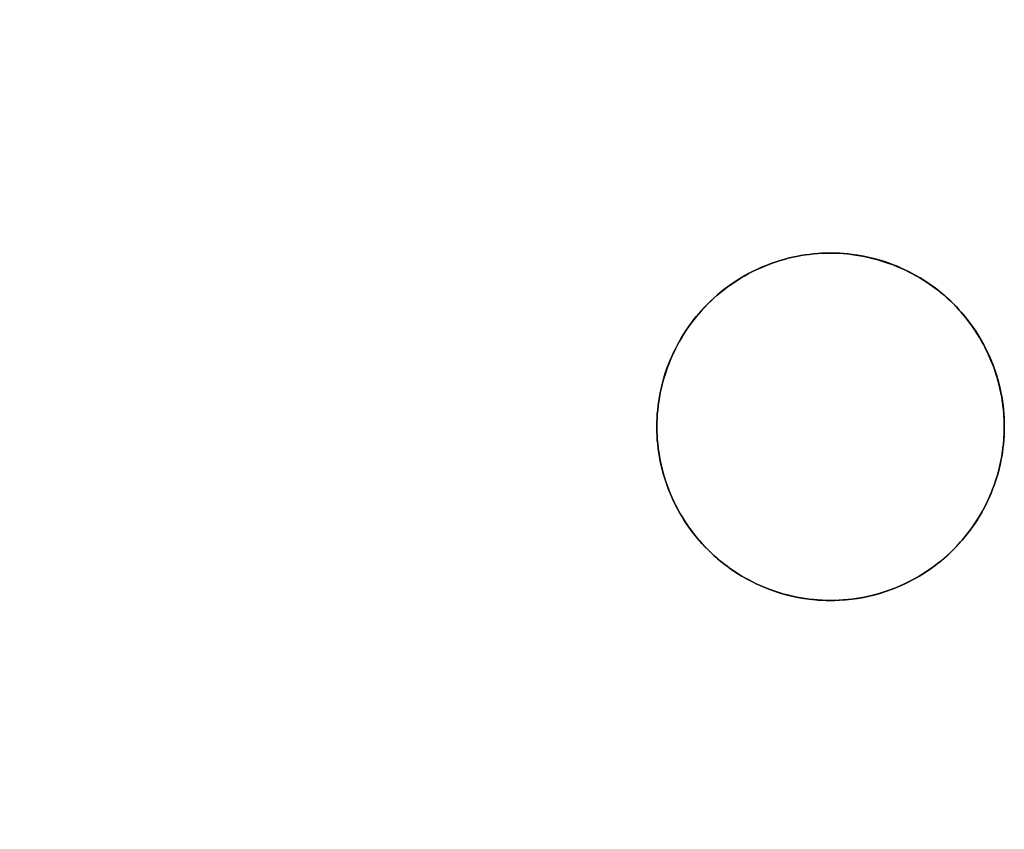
# Model space of a CAD drawing. Header units: millimetres. Extents: x -88 to 88, y -12 to 103.
# Tile 80 of 256: x -84.5 to -80.25, y 23.96 to 27.46. Entities that reach past the tile are written whole.
import ezdxf

# ---------------------------------------------------------------- set-up
doc = ezdxf.new("R2010")
doc.units = ezdxf.units.MM
doc.layers.add('TOP', color=7, linetype='Continuous', true_color=0xc80000)

msp = doc.modelspace()

# ---------------------------------------------------------------- linework, layer by layer
at = {"layer": 'TOP', "color": 254, "true_color": 0xcad1ee, "extrusion": (0.999999, -0.001241, -4.41575e-05)}
msp.add_lwpolyline([(6.7429, 8.921), (55.6592, 10.6616)], dxfattribs=at)
at = {"layer": 'TOP', "color": 254, "true_color": 0xcad1ee}
for points in [[(-80.25, 25.7), (-80.2504, 25.7259), (-80.2518, 25.7517), (-80.254, 25.7775), (-80.2571, 25.8032), (-80.2611, 25.8288), (-80.266, 25.8542), (-80.2718, 25.8795), (-80.2784, 25.9045), (-80.2859, 25.9293), (-80.2943, 25.9538), (-80.3034, 25.978), (-80.3134, 26.0019), (-80.3243, 26.0254), (-80.3359, 26.0485), (-80.3483, 26.0713), (-80.3615, 26.0935), (-80.3755, 26.1153), (-80.3902, 26.1366), (-80.4056, 26.1574), (-80.4218, 26.1777), (-80.4386, 26.1973), (-80.4561, 26.2164), (-80.4743, 26.2349), (-80.493, 26.2527), (-80.5124, 26.2699), (-80.5324, 26.2864), (-80.5529, 26.3022), (-80.574, 26.3172), (-80.5955, 26.3316), (-80.6176, 26.3452), (-80.64, 26.358), (-80.663, 26.37), (-80.6863, 26.3812), (-80.71, 26.3917), (-80.734, 26.4013), (-80.7584, 26.41), (-80.7831, 26.4179), (-80.808, 26.425), (-80.8331, 26.4312), (-80.8584, 26.4365), (-80.884, 26.441), (-80.9096, 26.4445), (-80.9353, 26.4472), (-80.9612, 26.449), (-80.9871, 26.4499), (-81.0129, 26.4499), (-81.0388, 26.449), (-81.0647, 26.4472), (-81.0904, 26.4445), (-81.116, 26.441), (-81.1416, 26.4365), (-81.1669, 26.4312), (-81.192, 26.425), (-81.2169, 26.4179), (-81.2416, 26.41), (-81.266, 26.4013), (-81.29, 26.3917), (-81.3137, 26.3812), (-81.337, 26.37), (-81.36, 26.358), (-81.3824, 26.3452), (-81.4045, 26.3316), (-81.426, 26.3172), (-81.4471, 26.3022), (-81.4676, 26.2864), (-81.4876, 26.2699), (-81.507, 26.2527), (-81.5257, 26.2349), (-81.5439, 26.2164), (-81.5614, 26.1973), (-81.5782, 26.1777), (-81.5944, 26.1574), (-81.6098, 26.1366), (-81.6245, 26.1153), (-81.6385, 26.0935), (-81.6517, 26.0713), (-81.6641, 26.0485), (-81.6757, 26.0254), (-81.6866, 26.0019), (-81.6966, 25.978), (-81.7057, 25.9538), (-81.7141, 25.9293), (-81.7216, 25.9045), (-81.7282, 25.8795), (-81.734, 25.8542), (-81.7389, 25.8288), (-81.7429, 25.8032), (-81.746, 25.7775), (-81.7482, 25.7517), (-81.7496, 25.7259), (-81.75, 25.7)], [(-81.75, 25.7), (-81.7496, 25.6741), (-81.7482, 25.6483), (-81.746, 25.6225), (-81.7429, 25.5968), (-81.7389, 25.5712), (-81.734, 25.5458), (-81.7282, 25.5205), (-81.7216, 25.4955), (-81.7141, 25.4707), (-81.7057, 25.4462), (-81.6966, 25.422), (-81.6866, 25.3981), (-81.6757, 25.3746), (-81.6641, 25.3515), (-81.6517, 25.3287), (-81.6385, 25.3065), (-81.6245, 25.2847), (-81.6098, 25.2634), (-81.5944, 25.2426), (-81.5782, 25.2223), (-81.5614, 25.2027), (-81.5439, 25.1836), (-81.5257, 25.1651), (-81.507, 25.1473), (-81.4876, 25.1301), (-81.4676, 25.1136), (-81.4471, 25.0978), (-81.426, 25.0828), (-81.4045, 25.0684), (-81.3824, 25.0548), (-81.36, 25.042), (-81.337, 25.03), (-81.3137, 25.0188), (-81.29, 25.0083), (-81.266, 24.9987), (-81.2416, 24.99), (-81.2169, 24.9821), (-81.192, 24.975), (-81.1669, 24.9688), (-81.1416, 24.9635), (-81.116, 24.959), (-81.0904, 24.9555), (-81.0647, 24.9528), (-81.0388, 24.951), (-81.0129, 24.9501), (-80.9871, 24.9501), (-80.9612, 24.951), (-80.9353, 24.9528), (-80.9096, 24.9555), (-80.884, 24.959), (-80.8584, 24.9635), (-80.8331, 24.9688), (-80.808, 24.975), (-80.7831, 24.9821), (-80.7584, 24.99), (-80.734, 24.9987), (-80.71, 25.0083), (-80.6863, 25.0188), (-80.663, 25.03), (-80.64, 25.042), (-80.6176, 25.0548), (-80.5955, 25.0684), (-80.574, 25.0828), (-80.5529, 25.0978), (-80.5324, 25.1136), (-80.5124, 25.1301), (-80.493, 25.1473), (-80.4743, 25.1651), (-80.4561, 25.1836), (-80.4386, 25.2027), (-80.4218, 25.2223), (-80.4056, 25.2426), (-80.3902, 25.2634), (-80.3755, 25.2847), (-80.3615, 25.3065), (-80.3483, 25.3287), (-80.3359, 25.3515), (-80.3243, 25.3746), (-80.3134, 25.3981), (-80.3034, 25.422), (-80.2943, 25.4462), (-80.2859, 25.4707), (-80.2784, 25.4955), (-80.2718, 25.5205), (-80.266, 25.5458), (-80.2611, 25.5712), (-80.2571, 25.5968), (-80.254, 25.6225), (-80.2518, 25.6483), (-80.2504, 25.6741), (-80.25, 25.7)]]:
    msp.add_lwpolyline(points, dxfattribs=at)
at = {"layer": 'TOP', "color": 254, "true_color": 0xcad1ee, "extrusion": (1, 0, 0)}
for points in [[(26.45, 12.4743), (24.95, 12.421)], [(26.45, 12.4744), (26.45, 12.7749)], [(24.95, 12.4211), (24.95, 12.7216)]]:
    msp.add_lwpolyline(points, dxfattribs=at)
at = {"layer": 'TOP', "color": 254, "true_color": 0xcad1ee, "extrusion": (-3.48965e-18, 1, 1.71758e-09)}
msp.add_lwpolyline([(81.75, 12.7168), (81.75, 12.4164)], dxfattribs=at)
at = {"layer": 'TOP', "color": 254, "true_color": 0xcad1ee, "extrusion": (-9.81429e-07, 1, -4.08849e-08)}
msp.add_lwpolyline([(81.75, 12.4163), (80.25, 12.4788)], dxfattribs=at)
at = {"layer": 'TOP', "color": 254, "true_color": 0xcad1ee, "extrusion": (-8.81453e-18, 1, 2.75479e-09)}
msp.add_lwpolyline([(80.25, 12.4789), (80.25, 12.7793)], dxfattribs=at)
at = {"layer": 'TOP', "color": 254, "true_color": 0xcad1ee}
for points in [[(-80.25, 25.7, 12.4789), (-80.2502, 25.719, 12.4795), (-80.251, 25.7378, 12.4802), (-80.2521, 25.7566, 12.4808), (-80.2538, 25.7752, 12.4814), (-80.2559, 25.7938, 12.482), (-80.2584, 25.8121, 12.4825), (-80.2614, 25.8304, 12.483), (-80.2648, 25.8485, 12.4835), (-80.2687, 25.8664, 12.484), (-80.273, 25.8842, 12.4845), (-80.2777, 25.9018, 12.4849), (-80.2828, 25.9192, 12.4853), (-80.2883, 25.9365, 12.4857), (-80.2942, 25.9536, 12.4861), (-80.3004, 25.9704, 12.4864), (-80.3071, 25.9871, 12.4867), (-80.3145, 26.0042, 12.487), (-80.3222, 26.0211, 12.4873), (-80.3304, 26.0378, 12.4876), (-80.3389, 26.0542, 12.4878), (-80.3478, 26.0704, 12.488), (-80.3572, 26.0863, 12.4882), (-80.3668, 26.102, 12.4883), (-80.3769, 26.1174, 12.4885), (-80.3873, 26.1325, 12.4886), (-80.398, 26.1474, 12.4887), (-80.4092, 26.162, 12.4887), (-80.4206, 26.1762, 12.4888), (-80.4324, 26.1902, 12.4888), (-80.4445, 26.2039, 12.4887), (-80.457, 26.2173, 12.4887), (-80.4697, 26.2304, 12.4886), (-80.4828, 26.2431, 12.4886), (-80.4962, 26.2556, 12.4884), (-80.5099, 26.2677, 12.4883), (-80.5239, 26.2795, 12.4881), (-80.5382, 26.2909, 12.488), (-80.5527, 26.302, 12.4877), (-80.5676, 26.3128, 12.4875), (-80.5827, 26.3232, 12.4873), (-80.5981, 26.3332, 12.487), (-80.6138, 26.3429, 12.4867), (-80.6297, 26.3522, 12.4863), (-80.6459, 26.3611, 12.486), (-80.6623, 26.3697, 12.4856), (-80.679, 26.3778, 12.4852), (-80.6959, 26.3856, 12.4848), (-80.713, 26.3929, 12.4843), (-80.7297, 26.3996, 12.4839), (-80.7466, 26.4059, 12.4834), (-80.7636, 26.4118, 12.4829), (-80.7809, 26.4173, 12.4824), (-80.7984, 26.4224, 12.4818), (-80.816, 26.4271, 12.4813), (-80.8338, 26.4313, 12.4807), (-80.8517, 26.4352, 12.4801), (-80.8698, 26.4386, 12.4794), (-80.8881, 26.4416, 12.4788), (-80.9065, 26.4442, 12.4781), (-80.925, 26.4462, 12.4774), (-80.9437, 26.4479, 12.4767), (-80.9624, 26.4491, 12.476), (-80.9813, 26.4498, 12.4752), (-81.0003, 26.45, 12.4744), (-81.0187, 26.4498, 12.4736), (-81.0371, 26.4491, 12.4729), (-81.0554, 26.4479, 12.472), (-81.0738, 26.4463, 12.4712), (-81.0921, 26.4443, 12.4704), (-81.1103, 26.4418, 12.4695), (-81.1285, 26.4389, 12.4687), (-81.1466, 26.4355, 12.4678), (-81.1646, 26.4317, 12.4669), (-81.1825, 26.4274, 12.466), (-81.2003, 26.4227, 12.4651), (-81.218, 26.4176, 12.4642), (-81.2355, 26.412, 12.4632), (-81.2529, 26.4061, 12.4623), (-81.2702, 26.3996, 12.4614), (-81.2872, 26.3928, 12.4604), (-81.3042, 26.3856, 12.4594), (-81.3209, 26.3779, 12.4585), (-81.3374, 26.3698, 12.4575), (-81.3537, 26.3613, 12.4565), (-81.3698, 26.3524, 12.4555), (-81.3857, 26.3432, 12.4545), (-81.4014, 26.3335, 12.4535), (-81.4168, 26.3235, 12.4525), (-81.432, 26.313, 12.4515), (-81.4469, 26.3023, 12.4505), (-81.4615, 26.2911, 12.4495), (-81.4759, 26.2796, 12.4485), (-81.49, 26.2678, 12.4475), (-81.5038, 26.2556, 12.4465), (-81.5173, 26.2431, 12.4455), (-81.5304, 26.2302, 12.4445), (-81.5433, 26.2171, 12.4434), (-81.5558, 26.2036, 12.4424), (-81.568, 26.1898, 12.4414), (-81.5798, 26.1757, 12.4404), (-81.5913, 26.1613, 12.4395), (-81.6024, 26.1467, 12.4385), (-81.6132, 26.1318, 12.4375), (-81.6236, 26.1166, 12.4365), (-81.6336, 26.1012, 12.4355), (-81.6433, 26.0855, 12.4346), (-81.6526, 26.0696, 12.4336), (-81.6614, 26.0535, 12.4327), (-81.6699, 26.0372, 12.4318), (-81.678, 26.0206, 12.4308), (-81.6857, 26.0039, 12.4299), (-81.6929, 25.987, 12.429), (-81.6997, 25.9699, 12.4281), (-81.7062, 25.9526, 12.4272), (-81.7121, 25.9352, 12.4264), (-81.7177, 25.9177, 12.4255), (-81.7228, 25.9, 12.4247), (-81.7275, 25.8822, 12.4238), (-81.7317, 25.8643, 12.423), (-81.7355, 25.8463, 12.4222), (-81.7389, 25.8282, 12.4214), (-81.7418, 25.81, 12.4207), (-81.7443, 25.7918, 12.4199), (-81.7464, 25.7735, 12.4192), (-81.748, 25.7552, 12.4184), (-81.7491, 25.7368, 12.4177), (-81.7498, 25.7184, 12.4171), (-81.75, 25.7, 12.4164)], [(-81.75, 25.7, 12.7168), (-81.7498, 25.7184, 12.7175), (-81.7491, 25.7368, 12.7182), (-81.748, 25.7552, 12.7189), (-81.7464, 25.7735, 12.7196), (-81.7443, 25.7918, 12.7204), (-81.7418, 25.81, 12.7211), (-81.7389, 25.8282, 12.7219), (-81.7355, 25.8463, 12.7227), (-81.7317, 25.8643, 12.7235), (-81.7275, 25.8822, 12.7243), (-81.7228, 25.9, 12.7251), (-81.7177, 25.9177, 12.726), (-81.7121, 25.9352, 12.7268), (-81.7062, 25.9526, 12.7277), (-81.6998, 25.9699, 12.7286), (-81.6929, 25.987, 12.7295), (-81.6857, 26.0039, 12.7304), (-81.678, 26.0206, 12.7313), (-81.6699, 26.0372, 12.7322), (-81.6614, 26.0535, 12.7331), (-81.6526, 26.0696, 12.7341), (-81.6433, 26.0855, 12.735), (-81.6336, 26.1012, 12.736), (-81.6236, 26.1166, 12.737), (-81.6132, 26.1318, 12.7379), (-81.6024, 26.1467, 12.7389), (-81.5913, 26.1614, 12.7399), (-81.5798, 26.1757, 12.7409), (-81.5679, 26.1898, 12.7419), (-81.5558, 26.2036, 12.7429), (-81.5432, 26.2171, 12.7439), (-81.5304, 26.2303, 12.7449), (-81.5172, 26.2431, 12.7459), (-81.5037, 26.2556, 12.7469), (-81.49, 26.2678, 12.7479), (-81.4759, 26.2797, 12.7489), (-81.4615, 26.2911, 12.75), (-81.4469, 26.3023, 12.751), (-81.432, 26.3131, 12.752), (-81.4168, 26.3235, 12.753), (-81.4014, 26.3335, 12.754), (-81.3857, 26.3432, 12.755), (-81.3698, 26.3524, 12.756), (-81.3537, 26.3613, 12.757), (-81.3374, 26.3698, 12.7579), (-81.3209, 26.3779, 12.7589), (-81.3042, 26.3856, 12.7599), (-81.2872, 26.3928, 12.7608), (-81.2702, 26.3996, 12.7618), (-81.2529, 26.4061, 12.7628), (-81.2355, 26.412, 12.7637), (-81.218, 26.4176, 12.7646), (-81.2003, 26.4227, 12.7655), (-81.1825, 26.4274, 12.7665), (-81.1646, 26.4317, 12.7674), (-81.1466, 26.4355, 12.7682), (-81.1285, 26.4389, 12.7691), (-81.1103, 26.4418, 12.77), (-81.0921, 26.4443, 12.7708), (-81.0738, 26.4463, 12.7717), (-81.0555, 26.4479, 12.7725), (-81.0371, 26.4491, 12.7733), (-81.0187, 26.4498, 12.7741), (-81.0003, 26.45, 12.7749), (-80.9813, 26.4498, 12.7756), (-80.9625, 26.4491, 12.7764), (-80.9437, 26.4479, 12.7771), (-80.9251, 26.4463, 12.7779), (-80.9066, 26.4442, 12.7786), (-80.8882, 26.4416, 12.7792), (-80.8699, 26.4386, 12.7799), (-80.8519, 26.4352, 12.7805), (-80.8339, 26.4314, 12.7811), (-80.8161, 26.4271, 12.7817), (-80.7985, 26.4224, 12.7823), (-80.7811, 26.4173, 12.7828), (-80.7638, 26.4118, 12.7833), (-80.7468, 26.406, 12.7838), (-80.7299, 26.3997, 12.7843), (-80.7132, 26.393, 12.7848), (-80.6961, 26.3857, 12.7852), (-80.6792, 26.3779, 12.7856), (-80.6625, 26.3698, 12.786), (-80.6461, 26.3612, 12.7864), (-80.6299, 26.3523, 12.7868), (-80.614, 26.343, 12.7871), (-80.5983, 26.3334, 12.7874), (-80.5829, 26.3233, 12.7877), (-80.5678, 26.3129, 12.788), (-80.5529, 26.3022, 12.7882), (-80.5383, 26.2911, 12.7884), (-80.524, 26.2796, 12.7886), (-80.51, 26.2678, 12.7888), (-80.4963, 26.2557, 12.7889), (-80.483, 26.2433, 12.789), (-80.4699, 26.2305, 12.7891), (-80.4571, 26.2175, 12.7892), (-80.4447, 26.2041, 12.7892), (-80.4325, 26.1904, 12.7892), (-80.4207, 26.1764, 12.7892), (-80.4093, 26.1621, 12.7892), (-80.3982, 26.1476, 12.7891), (-80.3874, 26.1327, 12.789), (-80.377, 26.1176, 12.7889), (-80.367, 26.1022, 12.7888), (-80.3573, 26.0865, 12.7886), (-80.348, 26.0706, 12.7884), (-80.339, 26.0544, 12.7882), (-80.3305, 26.038, 12.788), (-80.3223, 26.0214, 12.7878), (-80.3146, 26.0044, 12.7875), (-80.3072, 25.9873, 12.7872), (-80.3005, 25.9706, 12.7869), (-80.2942, 25.9538, 12.7865), (-80.2883, 25.9367, 12.7862), (-80.2828, 25.9194, 12.7858), (-80.2777, 25.902, 12.7854), (-80.273, 25.8843, 12.7849), (-80.2687, 25.8665, 12.7845), (-80.2649, 25.8486, 12.784), (-80.2614, 25.8305, 12.7835), (-80.2584, 25.8122, 12.783), (-80.2559, 25.7938, 12.7824), (-80.2538, 25.7753, 12.7818), (-80.2521, 25.7566, 12.7813), (-80.251, 25.7379, 12.7806), (-80.2502, 25.719, 12.78), (-80.25, 25.7, 12.7793)], [(-80.25, 25.7, 12.4789), (-80.2502, 25.7184, 12.4795), (-80.2509, 25.7369, 12.4802), (-80.2521, 25.7553, 12.4808), (-80.2537, 25.7736, 12.4813), (-80.2558, 25.7919, 12.4819), (-80.2583, 25.8101, 12.4825), (-80.2613, 25.8283, 12.483), (-80.2648, 25.8464, 12.4835), (-80.2686, 25.8643, 12.484), (-80.2729, 25.8822, 12.4844), (-80.2777, 25.9, 12.4848), (-80.2828, 25.9176, 12.4853), (-80.2884, 25.9351, 12.4857), (-80.2944, 25.9525, 12.486), (-80.3008, 25.9698, 12.4864), (-80.3077, 25.9868, 12.4867), (-80.3149, 26.0037, 12.487), (-80.3226, 26.0204, 12.4873), (-80.3306, 26.037, 12.4875), (-80.339, 26.0533, 12.4878), (-80.3479, 26.0694, 12.488), (-80.3571, 26.0854, 12.4882), (-80.3667, 26.101, 12.4883), (-80.3767, 26.1165, 12.4884), (-80.387, 26.1317, 12.4886), (-80.3978, 26.1466, 12.4886), (-80.4089, 26.1613, 12.4887), (-80.4203, 26.1757, 12.4887), (-80.4321, 26.1898, 12.4888), (-80.4443, 26.2037, 12.4887), (-80.4568, 26.2172, 12.4887), (-80.4697, 26.2304, 12.4886), (-80.4829, 26.2432, 12.4886), (-80.4964, 26.2558, 12.4884), (-80.5103, 26.2679, 12.4883), (-80.5244, 26.2798, 12.4881), (-80.5388, 26.2912, 12.4879), (-80.5535, 26.3023, 12.4877), (-80.5684, 26.313, 12.4875), (-80.5836, 26.3234, 12.4872), (-80.5991, 26.3334, 12.4869), (-80.6148, 26.343, 12.4866), (-80.6307, 26.3522, 12.4863), (-80.6468, 26.361, 12.4859), (-80.6631, 26.3694, 12.4856), (-80.6797, 26.3775, 12.4852), (-80.6964, 26.3851, 12.4847), (-80.7133, 26.3924, 12.4843), (-80.7304, 26.3992, 12.4838), (-80.7476, 26.4056, 12.4833), (-80.765, 26.4116, 12.4828), (-80.7825, 26.4172, 12.4823), (-80.8001, 26.4224, 12.4818), (-80.8179, 26.4271, 12.4812), (-80.8358, 26.4314, 12.4806), (-80.8538, 26.4352, 12.48), (-80.8718, 26.4387, 12.4794), (-80.89, 26.4417, 12.4787), (-80.9082, 26.4442, 12.478), (-80.9265, 26.4463, 12.4774), (-80.9448, 26.4479, 12.4767), (-80.9632, 26.4491, 12.4759), (-80.9816, 26.4498, 12.4752), (-81.0001, 26.45, 12.4744), (-81.0185, 26.4498, 12.4736), (-81.0369, 26.4491, 12.4729), (-81.0553, 26.448, 12.4721), (-81.0736, 26.4464, 12.4712), (-81.0919, 26.4444, 12.4704), (-81.1101, 26.4419, 12.4696), (-81.1282, 26.439, 12.4687), (-81.1463, 26.4356, 12.4678), (-81.1643, 26.4318, 12.4669), (-81.1822, 26.4275, 12.466), (-81.1999, 26.4229, 12.4651), (-81.2176, 26.4177, 12.4642), (-81.2351, 26.4122, 12.4633), (-81.2525, 26.4062, 12.4623), (-81.2698, 26.3998, 12.4614), (-81.2869, 26.3929, 12.4604), (-81.3038, 26.3857, 12.4595), (-81.3205, 26.378, 12.4585), (-81.3371, 26.37, 12.4575), (-81.3534, 26.3615, 12.4565), (-81.3695, 26.3526, 12.4555), (-81.3854, 26.3433, 12.4545), (-81.4011, 26.3337, 12.4535), (-81.4165, 26.3236, 12.4525), (-81.4317, 26.3132, 12.4515), (-81.4466, 26.3024, 12.4505), (-81.4613, 26.2913, 12.4495), (-81.4757, 26.2798, 12.4485), (-81.4898, 26.268, 12.4475), (-81.5036, 26.2558, 12.4465), (-81.517, 26.2433, 12.4455), (-81.5302, 26.2305, 12.4445), (-81.543, 26.2173, 12.4435), (-81.5555, 26.2038, 12.4425), (-81.5676, 26.19, 12.4415), (-81.5794, 26.1759, 12.4405), (-81.5909, 26.1615, 12.4395), (-81.6019, 26.1469, 12.4385), (-81.6127, 26.1319, 12.4375), (-81.623, 26.1167, 12.4365), (-81.633, 26.1012, 12.4356), (-81.6426, 26.0855, 12.4346), (-81.6518, 26.0696, 12.4337), (-81.6606, 26.0534, 12.4327), (-81.6691, 26.037, 12.4318), (-81.6771, 26.0205, 12.4308), (-81.6848, 26.0037, 12.4299), (-81.6921, 25.9868, 12.429), (-81.6989, 25.9697, 12.4281), (-81.7054, 25.9524, 12.4272), (-81.7114, 25.935, 12.4264), (-81.717, 25.9174, 12.4255), (-81.7222, 25.8998, 12.4247), (-81.7269, 25.882, 12.4238), (-81.7313, 25.8641, 12.423), (-81.7351, 25.8461, 12.4222), (-81.7386, 25.828, 12.4214), (-81.7416, 25.8098, 12.4207), (-81.7441, 25.7916, 12.4199), (-81.7462, 25.7734, 12.4192), (-81.7479, 25.7551, 12.4184), (-81.7491, 25.7367, 12.4177), (-81.7498, 25.7184, 12.4171), (-81.75, 25.7, 12.4164)], [(-81.75, 25.7, 12.7168), (-81.7498, 25.7184, 12.7175), (-81.7491, 25.7368, 12.7182), (-81.748, 25.7551, 12.7189), (-81.7464, 25.7735, 12.7196), (-81.7443, 25.7918, 12.7203), (-81.7418, 25.81, 12.7211), (-81.7389, 25.8282, 12.7219), (-81.7356, 25.8463, 12.7227), (-81.7317, 25.8643, 12.7235), (-81.7275, 25.8822, 12.7243), (-81.7228, 25.9, 12.7251), (-81.7177, 25.9176, 12.7259), (-81.7122, 25.9352, 12.7268), (-81.7062, 25.9526, 12.7277), (-81.6998, 25.9698, 12.7285), (-81.693, 25.9869, 12.7294), (-81.6857, 26.0039, 12.7303), (-81.678, 26.0207, 12.7313), (-81.6699, 26.0372, 12.7322), (-81.6614, 26.0536, 12.7331), (-81.6526, 26.0697, 12.7341), (-81.6433, 26.0856, 12.735), (-81.6337, 26.1012, 12.736), (-81.6237, 26.1166, 12.737), (-81.6133, 26.1318, 12.7379), (-81.6025, 26.1466, 12.7389), (-81.5914, 26.1613, 12.7399), (-81.5799, 26.1756, 12.7409), (-81.5681, 26.1897, 12.7419), (-81.5559, 26.2035, 12.7429), (-81.5433, 26.217, 12.7439), (-81.5304, 26.2303, 12.7449), (-81.5172, 26.2432, 12.7459), (-81.5037, 26.2557, 12.7469), (-81.4899, 26.2679, 12.7479), (-81.4758, 26.2798, 12.749), (-81.4614, 26.2913, 12.75), (-81.4468, 26.3024, 12.751), (-81.4319, 26.3132, 12.752), (-81.4168, 26.3236, 12.753), (-81.4014, 26.3336, 12.754), (-81.3857, 26.3432, 12.755), (-81.3699, 26.3525, 12.756), (-81.3538, 26.3613, 12.757), (-81.3374, 26.3698, 12.7579), (-81.3209, 26.3779, 12.7589), (-81.3041, 26.3856, 12.7599), (-81.2871, 26.3929, 12.7609), (-81.2701, 26.3997, 12.7618), (-81.2528, 26.4061, 12.7628), (-81.2354, 26.4121, 12.7637), (-81.2179, 26.4176, 12.7646), (-81.2002, 26.4227, 12.7656), (-81.1824, 26.4274, 12.7665), (-81.1645, 26.4317, 12.7674), (-81.1465, 26.4355, 12.7683), (-81.1284, 26.4389, 12.7691), (-81.1103, 26.4418, 12.77), (-81.092, 26.4443, 12.7708), (-81.0737, 26.4463, 12.7717), (-81.0554, 26.4479, 12.7725), (-81.0371, 26.4491, 12.7733), (-81.0187, 26.4498, 12.7741), (-81.0003, 26.45, 12.7749), (-80.9819, 26.4498, 12.7756), (-80.9636, 26.4491, 12.7764), (-80.9452, 26.4479, 12.7771), (-80.9269, 26.4463, 12.7778), (-80.9086, 26.4442, 12.7785), (-80.8904, 26.4416, 12.7791), (-80.8722, 26.4386, 12.7798), (-80.8542, 26.4352, 12.7804), (-80.8362, 26.4313, 12.781), (-80.8183, 26.427, 12.7816), (-80.8004, 26.4222, 12.7822), (-80.7828, 26.417, 12.7827), (-80.7652, 26.4114, 12.7833), (-80.7478, 26.4054, 12.7838), (-80.7305, 26.399, 12.7843), (-80.7134, 26.3921, 12.7847), (-80.6964, 26.3848, 12.7852), (-80.6796, 26.3772, 12.7856), (-80.6631, 26.3691, 12.786), (-80.6467, 26.3607, 12.7864), (-80.6305, 26.3518, 12.7867), (-80.6146, 26.3426, 12.7871), (-80.5988, 26.333, 12.7874), (-80.5834, 26.323, 12.7877), (-80.5681, 26.3127, 12.7879), (-80.5532, 26.302, 12.7882), (-80.5385, 26.2909, 12.7884), (-80.5241, 26.2794, 12.7886), (-80.51, 26.2677, 12.7887), (-80.4962, 26.2555, 12.7889), (-80.4827, 26.243, 12.789), (-80.4695, 26.2302, 12.7891), (-80.4567, 26.217, 12.7892), (-80.4442, 26.2036, 12.7892), (-80.432, 26.1898, 12.7892), (-80.4202, 26.1757, 12.7892), (-80.4087, 26.1613, 12.7892), (-80.3975, 26.1466, 12.7891), (-80.3868, 26.1317, 12.789), (-80.3764, 26.1165, 12.7889), (-80.3663, 26.1011, 12.7888), (-80.3567, 26.0854, 12.7886), (-80.3474, 26.0695, 12.7884), (-80.3385, 26.0534, 12.7882), (-80.33, 26.0371, 12.788), (-80.322, 26.0205, 12.7877), (-80.3143, 26.0038, 12.7875), (-80.307, 25.9869, 12.7872), (-80.3002, 25.9698, 12.7868), (-80.2938, 25.9525, 12.7865), (-80.2878, 25.9351, 12.7861), (-80.2822, 25.9175, 12.7857), (-80.2771, 25.8999, 12.7853), (-80.2724, 25.8821, 12.7849), (-80.2682, 25.8642, 12.7844), (-80.2644, 25.8463, 12.7839), (-80.261, 25.8282, 12.7834), (-80.2581, 25.8101, 12.7829), (-80.2556, 25.7919, 12.7824), (-80.2536, 25.7736, 12.7818), (-80.252, 25.7553, 12.7812), (-80.2509, 25.7369, 12.7806), (-80.2502, 25.7185, 12.78), (-80.25, 25.7, 12.7793)], [(-81.75, 25.7, 12.4164), (-81.7498, 25.6816, 12.4158), (-81.7491, 25.6632, 12.4151), (-81.748, 25.6448, 12.4145), (-81.7464, 25.6265, 12.4139), (-81.7443, 25.6082, 12.4134), (-81.7418, 25.5899, 12.4128), (-81.7389, 25.5718, 12.4123), (-81.7355, 25.5537, 12.4118), (-81.7317, 25.5357, 12.4113), (-81.7275, 25.5177, 12.4109), (-81.7228, 25.4999, 12.4105), (-81.7177, 25.4823, 12.4101), (-81.7121, 25.4647, 12.4097), (-81.7061, 25.4473, 12.4093), (-81.6997, 25.43, 12.409), (-81.6929, 25.4129, 12.4086), (-81.6856, 25.396, 12.4083), (-81.678, 25.3793, 12.4081), (-81.6699, 25.3627, 12.4078), (-81.6614, 25.3464, 12.4076), (-81.6525, 25.3303, 12.4074), (-81.6432, 25.3144, 12.4072), (-81.6336, 25.2987, 12.4071), (-81.6235, 25.2833, 12.4069), (-81.6131, 25.2681, 12.4068), (-81.6023, 25.2532, 12.4067), (-81.5912, 25.2385, 12.4067), (-81.5796, 25.2241, 12.4066), (-81.5678, 25.21, 12.4066), (-81.5556, 25.1962, 12.4067), (-81.5431, 25.1827, 12.4067), (-81.5302, 25.1695, 12.4068), (-81.517, 25.1567, 12.4069), (-81.5035, 25.1442, 12.407), (-81.4897, 25.132, 12.4071), (-81.4756, 25.1201, 12.4073), (-81.4612, 25.1086, 12.4075), (-81.4466, 25.0975, 12.4077), (-81.4316, 25.0867, 12.408), (-81.4164, 25.0763, 12.4082), (-81.401, 25.0663, 12.4085), (-81.3853, 25.0566, 12.4089), (-81.3694, 25.0473, 12.4092), (-81.3533, 25.0385, 12.4096), (-81.337, 25.03, 12.4099), (-81.3204, 25.0219, 12.4104), (-81.3037, 25.0142, 12.4108), (-81.2868, 25.007, 12.4112), (-81.2697, 25.0002, 12.4117), (-81.2524, 24.9938, 12.4122), (-81.235, 24.9878, 12.4127), (-81.2174, 24.9822, 12.4132), (-81.1997, 24.9771, 12.4138), (-81.1819, 24.9724, 12.4144), (-81.164, 24.9682, 12.415), (-81.146, 24.9644, 12.4156), (-81.1279, 24.961, 12.4162), (-81.1097, 24.9581, 12.4169), (-81.0915, 24.9556, 12.4175), (-81.0732, 24.9536, 12.4182), (-81.0549, 24.952, 12.4189), (-81.0365, 24.9509, 12.4196), (-81.0181, 24.9502, 12.4204), (-80.9997, 24.95, 12.4211), (-80.9813, 24.9502, 12.4219), (-80.9629, 24.9509, 12.4227), (-80.9445, 24.9521, 12.4235), (-80.9262, 24.9537, 12.4243), (-80.9079, 24.9557, 12.4252), (-80.8897, 24.9582, 12.426), (-80.8715, 24.9611, 12.4269), (-80.8534, 24.9645, 12.4278), (-80.8354, 24.9683, 12.4286), (-80.8175, 24.9726, 12.4295), (-80.7997, 24.9773, 12.4304), (-80.782, 24.9824, 12.4314), (-80.7645, 24.988, 12.4323), (-80.7471, 24.9939, 12.4332), (-80.7298, 25.0003, 12.4342), (-80.7128, 25.0072, 12.4351), (-80.6959, 25.0144, 12.4361), (-80.6791, 25.0221, 12.437), (-80.6626, 25.0302, 12.438), (-80.6463, 25.0387, 12.439), (-80.6302, 25.0476, 12.44), (-80.6143, 25.0568, 12.441), (-80.5986, 25.0665, 12.442), (-80.5832, 25.0765, 12.443), (-80.568, 25.0869, 12.444), (-80.5531, 25.0977, 12.445), (-80.5385, 25.1089, 12.446), (-80.5241, 25.1203, 12.447), (-80.51, 25.1322, 12.448), (-80.4963, 25.1444, 12.449), (-80.4828, 25.1569, 12.45), (-80.4696, 25.1697, 12.451), (-80.4568, 25.1829, 12.452), (-80.4442, 25.1964, 12.453), (-80.4321, 25.2102, 12.454), (-80.4202, 25.2243, 12.4549), (-80.4087, 25.2387, 12.4559), (-80.3976, 25.2533, 12.4569), (-80.3868, 25.2682, 12.4579), (-80.3764, 25.2834, 12.4589), (-80.3664, 25.2988, 12.4598), (-80.3567, 25.3145, 12.4608), (-80.3474, 25.3304, 12.4617), (-80.3386, 25.3465, 12.4627), (-80.3301, 25.3628, 12.4636), (-80.322, 25.3794, 12.4645), (-80.3143, 25.3961, 12.4654), (-80.3071, 25.413, 12.4663), (-80.3003, 25.4301, 12.4672), (-80.2938, 25.4474, 12.4681), (-80.2879, 25.4648, 12.4689), (-80.2823, 25.4823, 12.4698), (-80.2772, 25.5, 12.4706), (-80.2725, 25.5178, 12.4715), (-80.2683, 25.5357, 12.4723), (-80.2645, 25.5537, 12.4731), (-80.2611, 25.5718, 12.4739), (-80.2582, 25.59, 12.4746), (-80.2557, 25.6082, 12.4754), (-80.2536, 25.6265, 12.4761), (-80.252, 25.6448, 12.4768), (-80.2509, 25.6632, 12.4775), (-80.2502, 25.6816, 12.4782), (-80.25, 25.7, 12.4789)], [(-80.25, 25.7, 12.7793), (-80.2502, 25.6816, 12.7787), (-80.2509, 25.6632, 12.778), (-80.252, 25.6448, 12.7773), (-80.2536, 25.6265, 12.7766), (-80.2557, 25.6082, 12.7758), (-80.2582, 25.59, 12.7751), (-80.2611, 25.5718, 12.7743), (-80.2645, 25.5537, 12.7735), (-80.2683, 25.5357, 12.7727), (-80.2725, 25.5178, 12.7719), (-80.2772, 25.5, 12.7711), (-80.2823, 25.4823, 12.7702), (-80.2879, 25.4648, 12.7694), (-80.2938, 25.4474, 12.7685), (-80.3003, 25.4301, 12.7676), (-80.3071, 25.413, 12.7668), (-80.3143, 25.3961, 12.7659), (-80.322, 25.3794, 12.7649), (-80.3301, 25.3628, 12.764), (-80.3386, 25.3465, 12.7631), (-80.3474, 25.3304, 12.7622), (-80.3567, 25.3145, 12.7612), (-80.3664, 25.2988, 12.7603), (-80.3764, 25.2834, 12.7593), (-80.3868, 25.2682, 12.7583), (-80.3976, 25.2533, 12.7574), (-80.4087, 25.2387, 12.7564), (-80.4202, 25.2243, 12.7554), (-80.432, 25.2102, 12.7544), (-80.4442, 25.1964, 12.7534), (-80.4567, 25.1829, 12.7524), (-80.4696, 25.1698, 12.7514), (-80.4827, 25.1569, 12.7504), (-80.4962, 25.1444, 12.7494), (-80.51, 25.1322, 12.7484), (-80.5241, 25.1204, 12.7474), (-80.5385, 25.1089, 12.7464), (-80.5531, 25.0977, 12.7454), (-80.568, 25.087, 12.7444), (-80.5832, 25.0765, 12.7434), (-80.5986, 25.0665, 12.7424), (-80.6143, 25.0568, 12.7414), (-80.6302, 25.0476, 12.7404), (-80.6463, 25.0387, 12.7394), (-80.6626, 25.0302, 12.7385), (-80.6791, 25.0221, 12.7375), (-80.6959, 25.0144, 12.7365), (-80.7128, 25.0072, 12.7356), (-80.7298, 25.0003, 12.7346), (-80.7471, 24.9939, 12.7337), (-80.7645, 24.988, 12.7327), (-80.782, 24.9824, 12.7318), (-80.7997, 24.9773, 12.7309), (-80.8175, 24.9726, 12.73), (-80.8354, 24.9683, 12.7291), (-80.8534, 24.9645, 12.7282), (-80.8715, 24.9611, 12.7273), (-80.8897, 24.9582, 12.7265), (-80.9079, 24.9557, 12.7256), (-80.9262, 24.9537, 12.7248), (-80.9445, 24.9521, 12.724), (-80.9629, 24.9509, 12.7232), (-80.9813, 24.9502, 12.7224), (-80.9997, 24.95, 12.7216), (-81.0187, 24.9502, 12.7208), (-81.0375, 24.9509, 12.7201), (-81.0563, 24.9521, 12.7193), (-81.0749, 24.9537, 12.7186), (-81.0934, 24.9558, 12.7179), (-81.1118, 24.9584, 12.7172), (-81.13, 24.9614, 12.7166), (-81.1481, 24.9648, 12.7159), (-81.1661, 24.9686, 12.7153), (-81.1839, 24.9729, 12.7147), (-81.2015, 24.9776, 12.7142), (-81.2189, 24.9827, 12.7136), (-81.2362, 24.9882, 12.7131), (-81.2532, 24.994, 12.7126), (-81.2701, 25.0003, 12.7121), (-81.2868, 25.007, 12.7117), (-81.3039, 25.0143, 12.7112), (-81.3208, 25.0221, 12.7108), (-81.3375, 25.0302, 12.7104), (-81.3539, 25.0388, 12.71), (-81.3701, 25.0477, 12.7096), (-81.386, 25.057, 12.7093), (-81.4017, 25.0666, 12.709), (-81.4171, 25.0767, 12.7087), (-81.4322, 25.0871, 12.7084), (-81.4471, 25.0978, 12.7082), (-81.4617, 25.1089, 12.708), (-81.476, 25.1204, 12.7078), (-81.49, 25.1322, 12.7076), (-81.5037, 25.1443, 12.7074), (-81.517, 25.1567, 12.7073), (-81.5301, 25.1695, 12.7072), (-81.5429, 25.1825, 12.7072), (-81.5553, 25.1959, 12.7071), (-81.5675, 25.2096, 12.7071), (-81.5793, 25.2236, 12.7071), (-81.5907, 25.2379, 12.7071), (-81.6018, 25.2524, 12.7072), (-81.6126, 25.2673, 12.7072), (-81.623, 25.2824, 12.7073), (-81.633, 25.2978, 12.7075), (-81.6427, 25.3135, 12.7076), (-81.652, 25.3294, 12.7078), (-81.661, 25.3456, 12.708), (-81.6695, 25.362, 12.7082), (-81.6777, 25.3787, 12.7085), (-81.6854, 25.3956, 12.7087), (-81.6928, 25.4127, 12.709), (-81.6995, 25.4294, 12.7094), (-81.7058, 25.4462, 12.7097), (-81.7117, 25.4633, 12.7101), (-81.7172, 25.4806, 12.7104), (-81.7223, 25.498, 12.7108), (-81.727, 25.5157, 12.7113), (-81.7313, 25.5335, 12.7117), (-81.7351, 25.5514, 12.7122), (-81.7386, 25.5695, 12.7127), (-81.7416, 25.5878, 12.7132), (-81.7441, 25.6062, 12.7138), (-81.7462, 25.6247, 12.7143), (-81.7479, 25.6434, 12.7149), (-81.749, 25.6621, 12.7155), (-81.7498, 25.681, 12.7162), (-81.75, 25.7, 12.7168)], [(-81.75, 25.7, 12.4164), (-81.7498, 25.6816, 12.4158), (-81.7491, 25.6632, 12.4151), (-81.748, 25.6448, 12.4145), (-81.7464, 25.6265, 12.4139), (-81.7443, 25.6082, 12.4134), (-81.7418, 25.5899, 12.4128), (-81.7389, 25.5718, 12.4123), (-81.7355, 25.5536, 12.4118), (-81.7317, 25.5356, 12.4113), (-81.7275, 25.5177, 12.4109), (-81.7228, 25.4999, 12.4104), (-81.7177, 25.4822, 12.41), (-81.7121, 25.4647, 12.4096), (-81.7061, 25.4473, 12.4093), (-81.6997, 25.43, 12.4089), (-81.6929, 25.4129, 12.4086), (-81.6856, 25.3959, 12.4083), (-81.6779, 25.3792, 12.408), (-81.6698, 25.3626, 12.4078), (-81.6614, 25.3463, 12.4076), (-81.6525, 25.3302, 12.4074), (-81.6433, 25.3143, 12.4072), (-81.6336, 25.2987, 12.407), (-81.6236, 25.2833, 12.4069), (-81.6132, 25.2682, 12.4068), (-81.6025, 25.2533, 12.4067), (-81.5913, 25.2387, 12.4067), (-81.5799, 25.2243, 12.4066), (-81.568, 25.2102, 12.4066), (-81.5558, 25.1964, 12.4067), (-81.5433, 25.1829, 12.4067), (-81.5304, 25.1697, 12.4068), (-81.5172, 25.1568, 12.4069), (-81.5036, 25.1443, 12.407), (-81.4898, 25.1321, 12.4071), (-81.4758, 25.1202, 12.4073), (-81.4614, 25.1087, 12.4075), (-81.4468, 25.0976, 12.4077), (-81.4319, 25.0868, 12.408), (-81.4167, 25.0764, 12.4082), (-81.4013, 25.0664, 12.4085), (-81.3857, 25.0568, 12.4088), (-81.3698, 25.0475, 12.4092), (-81.3537, 25.0386, 12.4095), (-81.3374, 25.0302, 12.4099), (-81.3208, 25.0221, 12.4103), (-81.3041, 25.0144, 12.4107), (-81.2871, 25.0071, 12.4112), (-81.27, 25.0003, 12.4117), (-81.2528, 24.9939, 12.4121), (-81.2354, 24.9879, 12.4127), (-81.2179, 24.9824, 12.4132), (-81.2002, 24.9773, 12.4138), (-81.1824, 24.9726, 12.4143), (-81.1645, 24.9683, 12.4149), (-81.1464, 24.9645, 12.4155), (-81.1283, 24.9611, 12.4162), (-81.1102, 24.9582, 12.4168), (-81.0919, 24.9557, 12.4175), (-81.0736, 24.9537, 12.4182), (-81.0553, 24.9521, 12.4189), (-81.0369, 24.9509, 12.4196), (-81.0186, 24.9502, 12.4204), (-81.0002, 24.95, 12.4211), (-80.9818, 24.9502, 12.4219), (-80.9634, 24.9509, 12.4227), (-80.9451, 24.9521, 12.4235), (-80.9268, 24.9537, 12.4243), (-80.9085, 24.9558, 12.4252), (-80.8903, 24.9584, 12.426), (-80.8722, 24.9614, 12.4269), (-80.8541, 24.9648, 12.4277), (-80.8361, 24.9687, 12.4286), (-80.8182, 24.973, 12.4295), (-80.8004, 24.9778, 12.4304), (-80.7827, 24.983, 12.4313), (-80.7652, 24.9886, 12.4323), (-80.7478, 24.9946, 12.4332), (-80.7305, 25.001, 12.4342), (-80.7134, 25.0079, 12.4351), (-80.6964, 25.0151, 12.4361), (-80.6797, 25.0228, 12.437), (-80.6631, 25.0309, 12.438), (-80.6467, 25.0393, 12.439), (-80.6305, 25.0481, 12.44), (-80.6146, 25.0574, 12.441), (-80.5989, 25.067, 12.442), (-80.5834, 25.0769, 12.443), (-80.5682, 25.0873, 12.444), (-80.5532, 25.098, 12.445), (-80.5385, 25.1091, 12.446), (-80.5241, 25.1205, 12.447), (-80.51, 25.1323, 12.448), (-80.4962, 25.1444, 12.449), (-80.4828, 25.1569, 12.45), (-80.4696, 25.1697, 12.451), (-80.4568, 25.1829, 12.452), (-80.4443, 25.1964, 12.453), (-80.4321, 25.2102, 12.454), (-80.4203, 25.2242, 12.4549), (-80.4088, 25.2386, 12.4559), (-80.3976, 25.2532, 12.4569), (-80.3869, 25.2682, 12.4579), (-80.3765, 25.2833, 12.4589), (-80.3664, 25.2987, 12.4598), (-80.3568, 25.3144, 12.4608), (-80.3475, 25.3303, 12.4617), (-80.3386, 25.3464, 12.4627), (-80.3301, 25.3627, 12.4636), (-80.3221, 25.3792, 12.4645), (-80.3144, 25.396, 12.4654), (-80.3071, 25.4129, 12.4663), (-80.3003, 25.43, 12.4672), (-80.2938, 25.4473, 12.4681), (-80.2878, 25.4648, 12.469), (-80.2823, 25.4823, 12.4698), (-80.2771, 25.5, 12.4707), (-80.2725, 25.5178, 12.4715), (-80.2682, 25.5356, 12.4723), (-80.2644, 25.5536, 12.4731), (-80.261, 25.5717, 12.4739), (-80.2581, 25.5898, 12.4746), (-80.2556, 25.608, 12.4754), (-80.2536, 25.6263, 12.4761), (-80.252, 25.6447, 12.4768), (-80.2509, 25.6631, 12.4775), (-80.2502, 25.6815, 12.4782), (-80.25, 25.7, 12.4789)], [(-80.25, 25.7, 12.7793), (-80.2502, 25.6816, 12.7787), (-80.2509, 25.6631, 12.778), (-80.2521, 25.6448, 12.7773), (-80.2537, 25.6264, 12.7766), (-80.2558, 25.6081, 12.7758), (-80.2583, 25.5899, 12.7751), (-80.2613, 25.5718, 12.7743), (-80.2647, 25.5537, 12.7735), (-80.2686, 25.5357, 12.7727), (-80.2729, 25.5178, 12.7719), (-80.2776, 25.5001, 12.7711), (-80.2828, 25.4824, 12.7702), (-80.2884, 25.4649, 12.7694), (-80.2944, 25.4475, 12.7685), (-80.3008, 25.4303, 12.7676), (-80.3076, 25.4132, 12.7668), (-80.3149, 25.3963, 12.7659), (-80.3225, 25.3796, 12.765), (-80.3306, 25.3631, 12.764), (-80.339, 25.3467, 12.7631), (-80.3478, 25.3306, 12.7622), (-80.357, 25.3147, 12.7612), (-80.3666, 25.299, 12.7603), (-80.3766, 25.2836, 12.7593), (-80.387, 25.2684, 12.7583), (-80.3977, 25.2534, 12.7574), (-80.4088, 25.2388, 12.7564), (-80.4203, 25.2243, 12.7554), (-80.4321, 25.2102, 12.7544), (-80.4443, 25.1964, 12.7534), (-80.4568, 25.1829, 12.7524), (-80.4697, 25.1697, 12.7514), (-80.483, 25.1567, 12.7504), (-80.4966, 25.144, 12.7494), (-80.5105, 25.1317, 12.7484), (-80.5247, 25.1198, 12.7474), (-80.5391, 25.1083, 12.7464), (-80.5538, 25.0972, 12.7453), (-80.5687, 25.0864, 12.7443), (-80.5839, 25.076, 12.7433), (-80.5993, 25.066, 12.7424), (-80.6149, 25.0564, 12.7414), (-80.6308, 25.0472, 12.7404), (-80.6468, 25.0384, 12.7394), (-80.6631, 25.0299, 12.7384), (-80.6795, 25.0219, 12.7375), (-80.6962, 25.0143, 12.7365), (-80.713, 25.0071, 12.7355), (-80.73, 25.0003, 12.7346), (-80.7471, 24.9939, 12.7337), (-80.7644, 24.988, 12.7327), (-80.7819, 24.9824, 12.7318), (-80.7995, 24.9773, 12.7309), (-80.8172, 24.9726, 12.73), (-80.8351, 24.9684, 12.7291), (-80.853, 24.9645, 12.7282), (-80.8711, 24.9612, 12.7273), (-80.8893, 24.9582, 12.7265), (-80.9076, 24.9557, 12.7256), (-80.9259, 24.9537, 12.7248), (-80.9443, 24.9521, 12.724), (-80.9629, 24.9509, 12.7232), (-80.9814, 24.9502, 12.7224), (-81.0001, 24.95, 12.7216), (-81.0185, 24.9502, 12.7208), (-81.0369, 24.9509, 12.7201), (-81.0553, 24.952, 12.7194), (-81.0736, 24.9536, 12.7186), (-81.0919, 24.9556, 12.718), (-81.1101, 24.9581, 12.7173), (-81.1282, 24.961, 12.7166), (-81.1463, 24.9644, 12.716), (-81.1643, 24.9682, 12.7154), (-81.1821, 24.9724, 12.7148), (-81.1999, 24.9771, 12.7142), (-81.2176, 24.9822, 12.7137), (-81.2351, 24.9878, 12.7131), (-81.2525, 24.9938, 12.7126), (-81.2698, 25.0002, 12.7121), (-81.2869, 25.0071, 12.7116), (-81.3038, 25.0143, 12.7112), (-81.3205, 25.022, 12.7108), (-81.3371, 25.03, 12.7104), (-81.3534, 25.0385, 12.71), (-81.3695, 25.0474, 12.7096), (-81.3854, 25.0567, 12.7093), (-81.4011, 25.0664, 12.709), (-81.4166, 25.0764, 12.7087), (-81.4317, 25.0868, 12.7084), (-81.4467, 25.0976, 12.7082), (-81.4613, 25.1087, 12.708), (-81.4757, 25.1202, 12.7078), (-81.4898, 25.1321, 12.7076), (-81.5036, 25.1442, 12.7074), (-81.5171, 25.1567, 12.7073), (-81.5302, 25.1696, 12.7072), (-81.5431, 25.1827, 12.7072), (-81.5555, 25.1962, 12.7071), (-81.5677, 25.21, 12.7071), (-81.5795, 25.2241, 12.7071), (-81.5909, 25.2385, 12.7071), (-81.602, 25.2532, 12.7072), (-81.6127, 25.2681, 12.7073), (-81.623, 25.2833, 12.7074), (-81.633, 25.2988, 12.7075), (-81.6426, 25.3145, 12.7077), (-81.6518, 25.3305, 12.7078), (-81.6607, 25.3466, 12.708), (-81.6691, 25.363, 12.7083), (-81.6772, 25.3796, 12.7085), (-81.6848, 25.3963, 12.7088), (-81.6921, 25.4133, 12.7091), (-81.6989, 25.4304, 12.7094), (-81.7054, 25.4477, 12.7098), (-81.7114, 25.4651, 12.7101), (-81.717, 25.4826, 12.7105), (-81.7222, 25.5003, 12.7109), (-81.7269, 25.5181, 12.7114), (-81.7313, 25.536, 12.7118), (-81.7351, 25.554, 12.7123), (-81.7386, 25.5721, 12.7128), (-81.7416, 25.5902, 12.7133), (-81.7441, 25.6084, 12.7138), (-81.7462, 25.6267, 12.7144), (-81.7479, 25.645, 12.715), (-81.7491, 25.6633, 12.7156), (-81.7498, 25.6816, 12.7162), (-81.75, 25.7, 12.7168)]]:
    msp.add_polyline3d(points, dxfattribs=at)

doc.saveas('drawing.dxf')
